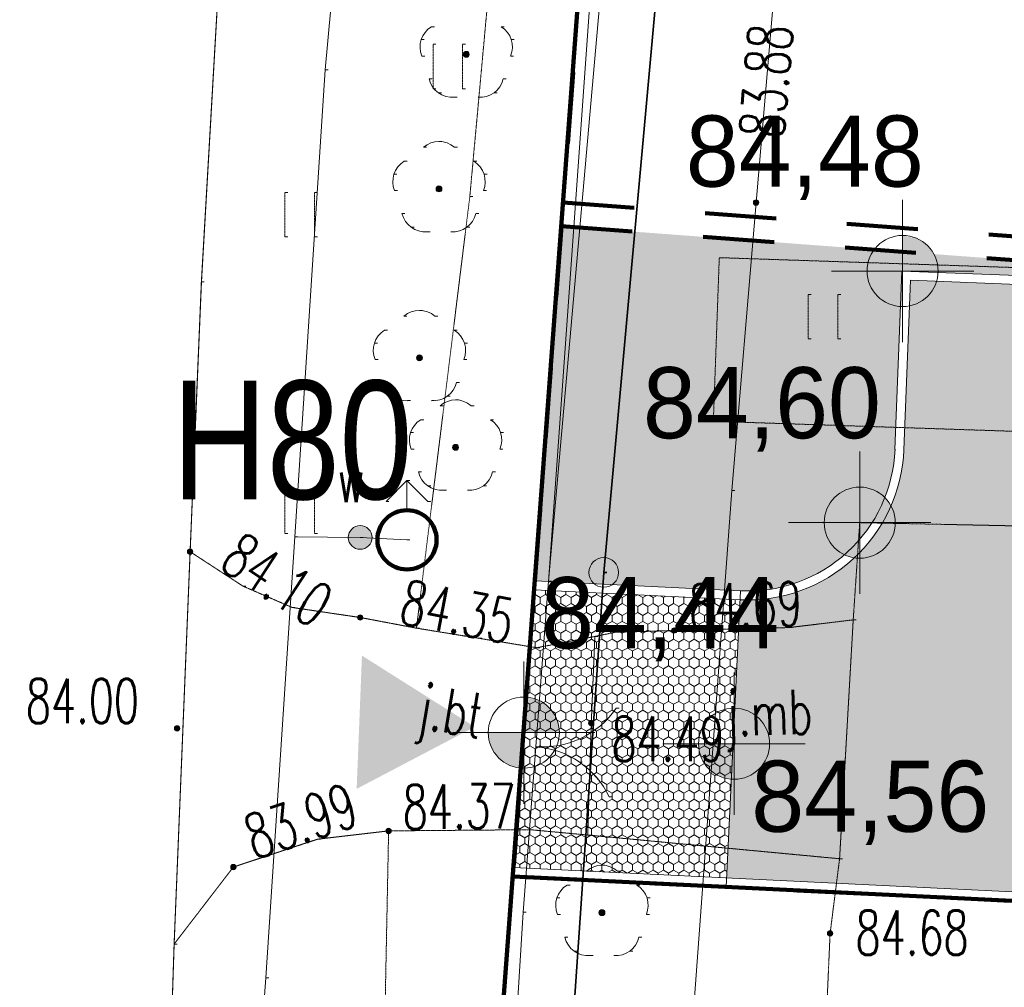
# Model space of a CAD drawing. Extents: x -280518 to 406552, y -27905 to 3675735.
# Tile 8 of 68: x -179824 to -163208, y 85476 to 101800. Entities that reach past the tile are written whole.
import ezdxf

# ---------------------------------------------------------------- set-up
doc = ezdxf.new("R2010")
doc.units = 0
doc.header["$MEASUREMENT"] = 0
for name, pattern in [('L_0_03', [1, 0.5, -0.5]), ('L_0_04', [1.5, 1, -0.5]), ('L_0_06', [2, 1.5, -0.5]), ('Long Dashed', [2400, 1200, -1200])]:
    doc.linetypes.add(name, pattern=pattern)
for name, color, linetype, lineweight in [('0_Nr_Pióra__7', 7, 'Continuous', 13), ('Arch drogi_Nr_Pióra__21', 7, 'Continuous', 9), ('ARCH MAPA RUSINOWO_Nr_Pióra__60', 230, 'Continuous', 211), ('Arch opisy_Nr_Pióra__80', 3, 'Continuous', 211), ('arch wypelnienia_Nr_Pióra__80', 3, 'Continuous', 211), ('brama_Nr_Pióra__7', 7, 'Continuous', 13), ('drzewo_lisciaste_Nr_Pióra__7', 7, 'Continuous', 13), ('hydrant_Nr_Pióra__7', 7, 'Continuous', 13), ('INWENT RZĘDNE_Nr_Pióra__21', 7, 'Continuous', 9), ('jezdnia_Atr17_Nr_Pióra__7', 7, 'Continuous', 13), ('jezdnia_Nr_Pióra__7', 7, 'Continuous', 13), ('kraweznik_Nr_Pióra__7', 7, 'Continuous', 13), ('ogr_Nr_Pióra__7', 7, 'Continuous', 13), ('ogrodzenie_trwale_Nr_Pióra__7', 7, 'Continuous', 13), ('pikieta_sztuczna_Atr2_Nr_Pióra__7', 7, 'Continuous', 13), ('pikieta_sztuczna_Nr_Pióra__7', 7, 'Continuous', 13), ('plac_sportowy_Nr_Pióra__7', 7, 'Continuous', 13), ('przewod_telekomunikacyjny_napowietrzny_Nr_Pióra__30', 134, 'Continuous', 35), ('przewod_telekomunikacyjny_podziemny_Nr_Pióra__7', 7, 'Continuous', 13), ('przewod_wodociagowy_Nr_Pióra__7', 7, 'Continuous', 13), ('rzedna_Atr2_Nr_Pióra__7', 7, 'Continuous', 13), ('rzedna_Nr_Pióra__7', 7, 'Continuous', 13), ('slup_przewodow_napowietrznych_Nr_Pióra__7', 7, 'Continuous', 13), ('trawnik_Nr_Pióra__7', 7, 'Continuous', 13), ('zasuwa_lub_zawor_Atr17_Nr_Pióra__7', 7, 'Continuous', 13), ('zasuwa_lub_zawor_Nr_Pióra__7', 7, 'Continuous', 13)]:
    doc.layers.add(name, color=color, linetype=linetype, lineweight=lineweight)
for name, color, linetype, lineweight, true_color in [('218_kontur_uzytku_gruntowego_Nr_Pióra__3', 7, 'Continuous', 13, 0xff6600), ('219_dzialka_ewidencyjna_Nr_Pióra__96', 7, 'Continuous', 13, 0x00d59f), ('ARCH MAPA RUSINOWO_Nr_Pióra__58', 7, 'Continuous', 100, 0xdf0000), ('Arch opisy_Nr_Pióra__38', 7, 'Continuous', 211, 0xe3b979), ('arch wypelnienia_Nr_Pióra__102', 7, 'Continuous', 9, 0xcccccc), ('arch wypelnienia_Nr_Pióra__22', 7, 'Continuous', 9, 0x7f7f7f), ('arch wypelnienia_Nr_Pióra__4', 7, 'Continuous', 9, 0x029e21)]:
    doc.layers.add(name, color=color, linetype=linetype, lineweight=lineweight, true_color=true_color)
doc.layers.add('INWENT RZĘDNE', color=7, linetype='Continuous')
doc.styles.add('GENERATED_STYLE_4', font='txt')
doc.styles.add('GENERATED_STYLE_5', font='arial.ttf')
doc.styles.add('GENERATED_STYLE_9', font='Simplex.shx', dxfattribs={"bigfont": 'BIGFONT.SHX'})
doc.linetypes.add('L_0_15_SHX', pattern='A,0,[2,Rusinowo ZAGOSPODAROWANIE1.Shx,S=7.5,R=0,X=0,Y=0],-7.5,0', length=7.5)
doc.linetypes.add('L_0_B0_SHX', pattern='A,0,[3,Rusinowo ZAGOSPODAROWANIE1.Shx,S=15,R=0,X=0,Y=0],-15,0', length=15)

# ---------------------------------------------------------------- blocks, each defined once
blk = doc.blocks.new('Koty wysokościowe_43', base_point=(-171317, 89773))
at = {"layer": 'INWENT RZĘDNE_Nr_Pióra__21', "linetype": 'Continuous'}
for points in [[(-171317, 89773), (-170717, 89773), (-170762, 90002), (-170892, 90197), (-171087, 90327), (-171317, 90373)], [(-171317, 89773), (-171917, 89773), (-171871, 89543), (-171741, 89349), (-171546, 89218), (-171317, 89173)]]:
    blk.add_hatch(color=256, dxfattribs=at).paths.add_polyline_path(points, flags=0)
for p, q in [((-171317, 88573), (-171317, 90973)), ((-172517, 89773), (-170117, 89773))]:
    blk.add_line(p, q, dxfattribs=at)
blk.add_circle((-171317, 89773), 600, dxfattribs=at)
at = {"layer": 'INWENT RZĘDNE_Nr_Pióra__21', "insert": (-171025, 90973), "char_height": 1200, "attachment_point": 7, "style": 'GENERATED_STYLE_4'}
blk.add_mtext('{84,44}', dxfattribs=at)
blk = doc.blocks.new('Koty wysokościowe_44', base_point=(-167769, 89585))
at = {"layer": 'INWENT RZĘDNE_Nr_Pióra__21', "linetype": 'Continuous'}
for points in [[(-167769, 89585), (-167169, 89585), (-167214, 89814), (-167345, 90009), (-167539, 90139), (-167769, 90185)], [(-167769, 89585), (-168369, 89585), (-168323, 89355), (-168193, 89161), (-167998, 89031), (-167769, 88985)]]:
    blk.add_hatch(color=256, dxfattribs=at).paths.add_polyline_path(points, flags=0)
for p, q in [((-167769, 88385), (-167769, 90785)), ((-168969, 89585), (-166569, 89585))]:
    blk.add_line(p, q, dxfattribs=at)
blk.add_circle((-167769, 89585), 600, dxfattribs=at)
at = {"layer": 'INWENT RZĘDNE_Nr_Pióra__21', "insert": (-167478, 87877), "char_height": 1200, "attachment_point": 7, "style": 'GENERATED_STYLE_4'}
blk.add_mtext('{84,56}', dxfattribs=at)
blk = doc.blocks.new('Koty wysokościowe_47', base_point=(-165648, 93315))
at = {"layer": 'INWENT RZĘDNE_Nr_Pióra__21', "linetype": 'Continuous'}
for points in [[(-165648, 93315), (-165048, 93315), (-165093, 93545), (-165223, 93739), (-165418, 93869), (-165648, 93915)], [(-165648, 93315), (-166248, 93315), (-166202, 93086), (-166072, 92891), (-165877, 92761), (-165648, 92715)]]:
    blk.add_hatch(color=256, dxfattribs=at).paths.add_polyline_path(points, flags=0)
for p, q in [((-165648, 92115), (-165648, 94515)), ((-166848, 93315), (-164448, 93315))]:
    blk.add_line(p, q, dxfattribs=at)
blk.add_circle((-165648, 93315), 600, dxfattribs=at)
at = {"layer": 'INWENT RZĘDNE_Nr_Pióra__21', "insert": (-169306, 94515), "char_height": 1200, "attachment_point": 7, "style": 'GENERATED_STYLE_4'}
blk.add_mtext('{84,60}', dxfattribs=at)
blk = doc.blocks.new('Koty wysokościowe_49', base_point=(-164925, 97560))
at = {"layer": 'INWENT RZĘDNE_Nr_Pióra__21', "linetype": 'Continuous'}
for points in [[(-164925, 97560), (-164325, 97560), (-164371, 97789), (-164501, 97984), (-164696, 98114), (-164925, 98160)], [(-164925, 97560), (-165525, 97560), (-165479, 97330), (-165349, 97135), (-165155, 97005), (-164925, 96960)]]:
    blk.add_hatch(color=256, dxfattribs=at).paths.add_polyline_path(points, flags=0)
for p, q in [((-164925, 96360), (-164925, 98760)), ((-166125, 97560), (-163725, 97560))]:
    blk.add_line(p, q, dxfattribs=at)
blk.add_circle((-164925, 97560), 600, dxfattribs=at)
at = {"layer": 'INWENT RZĘDNE_Nr_Pióra__21', "insert": (-168583, 98760), "char_height": 1200, "attachment_point": 7, "style": 'GENERATED_STYLE_4'}
blk.add_mtext('{84,48}', dxfattribs=at)

msp = doc.modelspace()

# ---------------------------------------------------------------- hatches: boundary and pattern name
at = {"layer": 'arch wypelnienia_Nr_Pióra__102', "linetype": 'Continuous', "lineweight": 0, "true_color": 0x666666}
msp.add_hatch(color=251, dxfattribs=at).paths.add_polyline_path([(-167895, 87320), (-134226, 85682), (-134069, 89679), (-145121, 90217, -0.256988), (-149513, 92956), (-149501, 93264), (-149404, 95762), (-150842, 95818), (-150649, 100754), (-149587, 127934), (-154583, 128129), (-154615, 127330), (-154712, 124831), (-155841, 95954, -0.41376), (-159988, 92113, -0.413472), (-161424, 93670), (-161284, 97267), (-164781, 97404), (-164903, 94546, -0.417012), (-167666, 92014)], flags=0)
at = {"layer": 'arch wypelnienia_Nr_Pióra__22', "linetype": 'Continuous'}
h = msp.add_hatch(dxfattribs=at)
h.set_pattern_fill('Hexagonal', color=256, style=0, pattern_type=2)
h.set_pattern_definition([(90, (0, 0), (-173.20508, 0), [100, -200]), (90, (-86.6, 150), (-173.20508, 0), [100, -200]), (150, (-4e-14, 100), (86.60254, 150), [100, -200]), (150, (-173.2, 100), (86.60254, 150), [100, -200]), (-150, (0, 0), (-86.60254, 150), [100, -200]), (-150, (-173.2, -7e-14), (-86.60254, 150), [100, -200])])
h.paths.add_polyline_path([(-171491, 87495), (-167895, 87320), (-167666, 92014), (-171141, 92184)], flags=0)
at = {"layer": 'arch wypelnienia_Nr_Pióra__4', "linetype": 'Continuous', "lineweight": 0, "true_color": 0x014f10}
msp.add_hatch(color=108, dxfattribs=at).paths.add_polyline_path([(-171130, 92333), (-167659, 92164, 0.417012), (-165053, 94551), (-164925, 97560), (-161128, 97411), (-161275, 93664, 0.414214), (-159978, 92262, 0.414214), (-155991, 95959), (-155139, 117743), (-154868, 124687), (-159864, 124883), (-159755, 127681), (-154759, 127485), (-154727, 128285), (-143086, 127830), (-143176, 125536), (-141117, 125456), (-134732, 125206), (-134723, 125456), (-133823, 125421), (-133822, 125451), (-133322, 125431), (-133318, 125546), (-137298, 125735), (-136418, 152485), (-165958, 147155), (-167118, 146075), (-168671, 125240), (-155203, 124234), (-157213, 97309), (-170683, 98315)], flags=0)
at = {"layer": 'arch wypelnienia_Nr_Pióra__80', "linetype": 'Continuous'}
msp.add_hatch(color=256, dxfattribs=at).paths.add_polyline_path([(-172145, 89870), (-174048, 91072), (-174137, 88824)], flags=0)
at = {"layer": 'drzewo_lisciaste_Nr_Pióra__7', "linetype": 'Continuous'}
for points in [[(-172288, 101165, 1), (-172288, 101265, 1)], [(-172748, 98895, 1), (-172748, 98995, 1)], [(-173078, 96045, 1), (-173078, 96145, 1)], [(-172468, 94535, 1), (-172468, 94635, 1)], [(-169998, 86685, 1), (-169998, 86785, 1)]]:
    msp.add_hatch(color=256, dxfattribs=at).paths.add_polyline_path(points, flags=0)
at = {"layer": 'pikieta_sztuczna_Nr_Pióra__7', "linetype": 'Continuous'}
for points in [[(-176948, 92780, 1), (-176948, 92870, 1)], [(-174078, 91670, 1), (-174078, 91760, 1)], [(-168778, 91450, 1), (-168778, 91540, 1)], [(-177168, 89800, 1), (-177168, 89890, 1)], [(-170178, 89890, 1), (-170178, 89980, 1)], [(-173598, 88070, 1), (-173598, 88160, 1)], [(-176218, 87460, 1), (-176218, 87550, 1)], [(-166148, 86340, 1), (-166148, 86430, 1)]]:
    msp.add_hatch(color=256, dxfattribs=at).paths.add_polyline_path(points, flags=0)
at = {"layer": 'rzedna_Nr_Pióra__7', "linetype": 'Continuous'}
msp.add_hatch(color=256, dxfattribs=at).paths.add_polyline_path([(-167398, 98670, 1), (-167398, 98760, 1)], flags=0)
at = {"layer": 'zasuwa_lub_zawor_Nr_Pióra__7', "linetype": 'Continuous'}
msp.add_hatch(color=256, dxfattribs=at).paths.add_polyline_path([(-174078, 92865, 1), (-174078, 93265, 1)], flags=0)

# ---------------------------------------------------------------- linework, layer by layer
at = {"layer": '0_Nr_Pióra__7', "linetype": 'Continuous'}
for p, q in [((-172875, 101681), (-172825, 101681)), ((-171700, 101681), (-171650, 101681)), ((-173048, 101463), (-172998, 101463)), ((-172849, 101384), (-172799, 101384)), ((-172349, 101384), (-172299, 101384)), ((-171527, 101463), (-171477, 101463)), ((-172288, 101215), (-172238, 101215)), ((-173037, 101186), (-172987, 101186)), ((-171538, 101186), (-171488, 101186)), ((-174668, 100955), (-174618, 100955)), ((-172912, 100800), (-172862, 100800)), ((-171663, 100800), (-171613, 100800)), ((-172849, 100634), (-172799, 100634)), ((-172757, 100567), (-172707, 100567)), ((-172349, 100634), (-172299, 100634)), ((-171818, 100567), (-171768, 100567)), ((-172489, 100493), (-172439, 100493)), ((-172087, 100493), (-172037, 100493)), ((-172748, 99745), (-172698, 99745)), ((-173009, 99648), (-172959, 99648)), ((-172487, 99648), (-172437, 99648)), ((-173335, 99411), (-173285, 99411)), ((-172160, 99411), (-172110, 99411)), ((-173508, 99193), (-173458, 99193)), ((-171987, 99193), (-171937, 99193)), ((-175349, 98884), (-175299, 98884)), ((-174849, 98884), (-174799, 98884)), ((-173497, 98916), (-173447, 98916)), ((-172748, 98945), (-172698, 98945)), ((-171998, 98916), (-171948, 98916)), ((-172228, 98815), (-172178, 98815)), ((-167398, 98715), (-167348, 98715)), ((-167398, 98715), (-167348, 98715)), ((-173372, 98530), (-173322, 98530)), ((-172123, 98530), (-172073, 98530)), ((-173217, 98297), (-173167, 98297)), ((-172949, 98223), (-172899, 98223)), ((-172547, 98223), (-172497, 98223)), ((-172278, 98297), (-172228, 98297)), ((-175349, 98134), (-175299, 98134)), ((-174849, 98134), (-174799, 98134)), ((-168018, 97785), (-167968, 97785)), ((-176758, 97375), (-176708, 97375)), ((-166519, 97164), (-166469, 97164)), ((-166019, 97164), (-165969, 97164)), ((-173078, 96895), (-173028, 96895)), ((-173339, 96798), (-173289, 96798)), ((-172817, 96798), (-172767, 96798)), ((-173665, 96561), (-173615, 96561)), ((-172490, 96561), (-172440, 96561)), ((-166519, 96414), (-166469, 96414)), ((-166019, 96414), (-165969, 96414)), ((-173838, 96343), (-173788, 96343)), ((-172317, 96343), (-172267, 96343)), ((-173827, 96066), (-173777, 96066)), ((-173078, 96095), (-173028, 96095)), ((-172328, 96066), (-172278, 96066)), ((-173702, 95680), (-173652, 95680)), ((-172453, 95680), (-172403, 95680)), ((-173547, 95447), (-173497, 95447)), ((-173279, 95373), (-173229, 95373)), ((-172877, 95373), (-172827, 95373)), ((-172608, 95447), (-172558, 95447)), ((-172468, 95385), (-172418, 95385)), ((-172729, 95288), (-172679, 95288)), ((-172207, 95288), (-172157, 95288)), ((-173055, 95051), (-173005, 95051)), ((-171880, 95051), (-171830, 95051)), ((-168118, 95025), (-168068, 95025)), ((-173228, 94833), (-173178, 94833)), ((-171707, 94833), (-171657, 94833)), ((-173217, 94556), (-173167, 94556)), ((-172468, 94585), (-172418, 94585)), ((-171718, 94556), (-171668, 94556)), ((-173092, 94170), (-173042, 94170)), ((-171843, 94170), (-171793, 94170)), ((-175349, 93884), (-175299, 93884)), ((-174849, 93884), (-174799, 93884)), ((-173288, 94025), (-173238, 94025)), ((-172937, 93937), (-172887, 93937)), ((-171998, 93937), (-171948, 93937)), ((-172669, 93863), (-172619, 93863)), ((-172267, 93863), (-172217, 93863)), ((-167808, 93855), (-167758, 93855)), ((-173642, 93671), (-173592, 93671)), ((-172934, 93671), (-172884, 93671)), ((-173288, 93525), (-173238, 93525)), ((-165648, 93315), (-165598, 93315)), ((-175349, 93134), (-175299, 93134)), ((-175178, 93075), (-175128, 93075)), ((-174849, 93134), (-174799, 93134)), ((-174078, 93065), (-174028, 93065)), ((-174078, 93065), (-174028, 93065)), ((-173288, 93025), (-173238, 93025)), ((-173288, 93025), (-173238, 93025)), ((-176948, 92825), (-176898, 92825)), ((-176948, 92825), (-176898, 92825)), ((-169968, 92475), (-169918, 92475)), ((-176058, 92245), (-176008, 92245)), ((-170898, 92325), (-170848, 92325)), ((-170898, 92314), (-170848, 92314)), ((-175228, 91885), (-175178, 91885)), ((-174078, 91715), (-174028, 91715)), ((-174078, 91715), (-174028, 91715)), ((-165758, 91675), (-165708, 91675)), ((-173128, 91535), (-173078, 91535)), ((-170118, 91395), (-170068, 91395)), ((-169778, 91465), (-169728, 91465)), ((-168778, 91495), (-168728, 91495)), ((-168778, 91495), (-168728, 91495)), ((-166838, 91545), (-166788, 91545)), ((-172076, 91364), (-172026, 91364)), ((-171098, 91205), (-171048, 91205)), ((-169760, 90183), (-169710, 90183)), ((-170178, 89935), (-170128, 89935)), ((-170178, 89935), (-170128, 89935)), ((-177168, 89845), (-177118, 89845)), ((-170349, 89678), (-170299, 89678)), ((-171113, 89535), (-171063, 89535)), ((-170380, 89277), (-170330, 89277)), ((-169875, 88688), (-169825, 88688)), ((-173598, 88115), (-173548, 88115)), ((-173598, 88115), (-173548, 88115)), ((-171208, 88135), (-171158, 88135)), ((-174798, 87975), (-174748, 87975)), ((-170238, 88045), (-170188, 88045)), ((-165988, 87645), (-165938, 87645)), ((-176218, 87505), (-176168, 87505)), ((-176218, 87505), (-176168, 87505)), ((-170259, 87438), (-170209, 87438)), ((-169998, 87535), (-169948, 87535)), ((-169737, 87438), (-169687, 87438)), ((-170585, 87201), (-170535, 87201)), ((-169410, 87201), (-169360, 87201)), ((-170758, 86983), (-170708, 86983)), ((-169237, 86983), (-169187, 86983)), ((-171328, 86745), (-171278, 86745)), ((-169998, 86735), (-169948, 86735)), ((-170747, 86706), (-170697, 86706)), ((-169248, 86706), (-169198, 86706)), ((-170622, 86320), (-170572, 86320)), ((-169373, 86320), (-169323, 86320)), ((-166148, 86385), (-166098, 86385)), ((-177218, 86205), (-177168, 86205)), ((-170467, 86087), (-170417, 86087)), ((-169528, 86087), (-169478, 86087)), ((-170199, 86013), (-170149, 86013)), ((-169797, 86013), (-169747, 86013)), ((-175668, 85635), (-175618, 85635))]:
    msp.add_line(p, q, dxfattribs=at)
at = {"layer": '218_kontur_uzytku_gruntowego_Nr_Pióra__3', "linetype": 'L_0_03', "flags": 128}
for points in [[(-167118, 146075), (-171498, 87345)], [(-171498, 87345), (-167118, 146075)], [(-171498, 87345), (-174608, 45745)], [(-174608, 45745), (-171498, 87345)], [(-117028, 84695), (-171498, 87345)], [(-171498, 87345), (-117028, 84695)]]:
    msp.add_lwpolyline(points, dxfattribs=at)
at = {"layer": '219_dzialka_ewidencyjna_Nr_Pióra__96', "linetype": 'Continuous', "flags": 128}
for points in [[(-167118, 146075), (-171498, 87345)], [(-174608, 45745), (-171498, 87345)], [(-171498, 87345), (-117028, 84695)]]:
    msp.add_lwpolyline(points, dxfattribs=at)
at = {"layer": 'Arch drogi_Nr_Pióra__21', "linetype": 'Continuous'}
for p, q in [((-165053, 94551), (-164935, 97560)), ((-161138, 97412), (-164935, 97560)), ((-164903, 94546), (-164791, 97404)), ((-161294, 97267), (-164791, 97404)), ((-167659, 92164), (-171130, 92333)), ((-167666, 92014), (-171141, 92184)), ((-167659, 92164), (-167902, 87170)), ((-134226, 85682), (-171491, 87495)), ((-134082, 85525), (-171502, 87345))]:
    msp.add_line(p, q, dxfattribs=at)
for radius in [2637, 2487]:
    msp.add_arc((-167538, 94649), radius, 267.2147, 357.7616, dxfattribs=at)
at = {"layer": 'ARCH MAPA RUSINOWO_Nr_Pióra__58', "linetype": 'Continuous'}
msp.add_circle((-173288, 93025), 500, dxfattribs=at)
at = {"layer": 'ARCH MAPA RUSINOWO_Nr_Pióra__60', "linetype": 'Continuous', "flags": 128}
for points in [[(-172900, 68619), (-167118, 146075)], [(-118811, 73694), (-117011, 84694), (-171502, 87345)]]:
    msp.add_lwpolyline(points, dxfattribs=at)
at = {"layer": 'Arch opisy_Nr_Pióra__38', "linetype": 'Long Dashed'}
for p, q in [((-168701, 124841), (-170650, 98714)), ((-170650, 98714), (-157582, 97738))]:
    msp.add_line(p, q, dxfattribs=at)
at = {"layer": 'Arch opisy_Nr_Pióra__80', "linetype": 'Long Dashed'}
for p, q in [((-170683, 98315), (-171502, 87345)), ((-170683, 98315), (-157213, 97309)), ((-171502, 87345), (-107039, 84209))]:
    msp.add_line(p, q, dxfattribs=at)
at = {"layer": 'brama_Nr_Pióra__7', "linetype": 'Continuous'}
msp.add_line((-170898, 92325), (-171328, 86745), dxfattribs=at)
for centre, start, end in [((-170997, 91031), 265.593, 325.593), ((-170997, 91031), 265.59, 325.6084), ((-171228, 88040), 25.593, 85.593), ((-171228, 88040), 25.5716, 85.59)]:
    msp.add_arc(centre, 1500, start, end, dxfattribs=at)
at = {"layer": 'drzewo_lisciaste_Nr_Pióra__7', "linetype": 'Continuous'}
for centre in [(-172288, 101215), (-172748, 98945), (-173078, 96095), (-172468, 94585), (-169998, 86735)]:
    msp.add_circle(centre, 50, dxfattribs=at)
for centre, start, end in [((-172668, 101339), 121.308, 202.548), ((-171908, 101339), 337.452, 58.692), ((-172523, 100891), 193.221, 274.871), ((-172053, 100891), 265.129, 346.779), ((-172748, 99345), 49.272, 130.728), ((-173128, 99069), 121.308, 202.548), ((-172368, 99069), 337.452, 58.692), ((-172983, 98621), 193.221, 274.871), ((-172513, 98621), 265.129, 346.779), ((-173078, 96495), 49.272, 130.728), ((-173458, 96219), 121.308, 202.548), ((-172698, 96219), 337.452, 58.692), ((-173313, 95771), 193.221, 274.871), ((-172843, 95771), 265.129, 346.779), ((-172468, 94985), 49.272, 130.728), ((-172848, 94709), 121.308, 202.548), ((-172088, 94709), 337.452, 58.692), ((-172703, 94261), 193.221, 274.871), ((-172233, 94261), 265.129, 346.779), ((-169998, 87135), 49.272, 130.728), ((-170378, 86859), 121.308, 202.548), ((-169618, 86859), 337.452, 58.692), ((-170233, 86411), 193.221, 274.871), ((-169763, 86411), 265.129, 346.779)]:
    msp.add_arc(centre, 400, start, end, dxfattribs=at)
at = {"layer": 'hydrant_Nr_Pióra__7', "linetype": 'Continuous', "flags": 128}
for points in [[(-173642, 93671), (-173288, 94025)], [(-173288, 93525), (-173288, 94025)], [(-172934, 93671), (-173288, 94025)]]:
    msp.add_lwpolyline(points, dxfattribs=at)
at = {"layer": 'hydrant_Nr_Pióra__7', "linetype": 'Continuous'}
msp.add_circle((-173288, 93025), 500, dxfattribs=at)
at = {"layer": 'jezdnia_Nr_Pióra__7', "linetype": 'L_0_06', "flags": 128}
for points in [[(285352, 2827935), (277562, 2810715), (271372, 2796145), (261312, 2773715), (249882, 2748165), (248142, 2743375), (242242, 2730355), (233542, 2711115), (225782, 2693815), (216222, 2672415), (206472, 2651165), (189432, 2612485), (187482, 2608135), (184972, 2602115), (182542, 2597365), (177212, 2585275), (170622, 2570005), (165402, 2558665), (157832, 2541405), (155702, 2536775), (151672, 2527605), (145522, 2513615), (142562, 2507015), (140832, 2503265), (142412, 2501085), (141472, 2498445), (138422, 2497425), (134132, 2487705), (129372, 2477255), (128222, 2474565), (124972, 2466885), (117012, 2449375), (106352, 2424875), (104282, 2419625), (103902, 2418795), (99702, 2409535), (95562, 2399875), (87642, 2381835), (82852, 2370845), (77642, 2359275), (68622, 2339005), (62252, 2325005), (55272, 2309035), (49802, 2296505), (46682, 2289075), (39172, 2272255), (34312, 2260185), (31102, 2253365), (26382, 2242235), (21982, 2232225), (18742, 2225015), (13412, 2213415), (10552, 2207355), (2192, 2188925), (-4218, 2175165), (-10418, 2159675), (-12378, 2155195), (-18418, 2141345), (-24688, 2127295), (-25728, 2124725), (-29108, 2114615), (-32478, 2104965), (-33338, 2100765), (-34758, 2094245), (-35368, 2091235), (-35858, 2087735), (-37248, 2077715), (-38488, 2062955), (-40488, 2042055), (-41868, 2026495), (-43328, 2008685), (-44998, 1988755), (-45958, 1975605), (-46308, 1969295), (-47148, 1959485), (-47728, 1954085), (-48898, 1937665), (-49328, 1931645), (-49798, 1925185), (-50978, 1911725), (-51928, 1901785), (-52498, 1895505), (-52638, 1893275), (-54288, 1873965), (-55778, 1857715), (-57198, 1842625), (-59548, 1816765), (-60868, 1801635), (-61588, 1792535), (-62358, 1783205), (-63628, 1767595), (-65018, 1750515), (-65858, 1739665), (-67078, 1724375), (-68348, 1706765), (-68968, 1698255), (-67998, 1697735), (-66158, 1696755), (-66288, 1693695), (-69368, 1693025), (-70898, 1673905), (-71818, 1663695), (-72908, 1651065), (-71818, 1650255), (-68838, 1648015), (-69208, 1644125), (-72428, 1642245), (-73588, 1641565), (-74038, 1632565), (-75068, 1620985), (-75888, 1610175), (-76148, 1606825), (-76458, 1603125), (-77668, 1588945), (-78928, 1574165), (-80628, 1555625), (-83468, 1524215), (-85288, 1497555), (-87588, 1468095), (-91208, 1427565), (-93468, 1401895), (-93858, 1397345), (-93858, 1395575), (-94378, 1368255), (-95148, 1330855), (-96058, 1285265), (-96178, 1279615), (-96828, 1254745), (-97018, 1246705), (-96978, 1243575), (-97168, 1225315), (-97508, 1199625), (-98018, 1187925), (-98038, 1187505), (-98798, 1149585), (-98778, 1148245), (-98868, 1140885), (-98858, 1139475), (-99298, 1129975), (-99438, 1123185), (-100028, 1089835), (-100548, 1068305), (-101018, 1046555), (-101018, 1038645), (-101638, 1027035), (-101968, 1016095), (-102708, 1001885), (-103248, 986485), (-103678, 964745), (-103958, 952075), (-105108, 913625), (-105848, 887645), (-106408, 875755), (-108328, 812425), (-110168, 762165), (-110708, 746275), (-112098, 702445), (-113088, 666595), (-113868, 644795), (-115078, 614545), (-115588, 602865), (-115768, 595095), (-116088, 574855), (-116458, 565835), (-117318, 547885), (-117918, 530015), (-118718, 508845), (-119868, 489945), (-120688, 473315), (-122838, 459495), (-126088, 437525), (-129278, 416565), (-131178, 404385), (-133128, 390885), (-135398, 375905), (-137238, 363925), (-138928, 353525), (-140648, 342455), (-142618, 329865), (-143958, 321975), (-144998, 315285), (-147298, 299535), (-149478, 285165), (-151078, 274965), (-152408, 266605), (-154808, 252685), (-157028, 239535), (-158888, 227805), (-159698, 222255), (-162618, 207805), (-163618, 199855), (-166508, 181855), (-168868, 166415), (-170548, 155795), (-171328, 153835), (-171518, 152625), (-172568, 142445), (-172928, 138825), (-174568, 124875), (-176058, 109515), (-176758, 97375), (-176948, 92825), (-177218, 86205), (-177478, 78255), (-177738, 71655), (-178068, 63225), (-178408, 47705), (-178738, 31525), (-178848, 17605), (-178908, 2015), (-179198, -2285), (-178748, -5785), (-177408, -9745), (-174668, -13735), (-170858, -16295), (-189708, -11695), (-188628, -10625), (-187558, -9075), (-186548, -6185), (-185638, -1895), (-185198, 5835), (-185028, 15845), (-184718, 26615), (-184578, 39355), (-183978, 54135), (-183408, 68005), (-182638, 84115), (-182098, 97175), (-181538, 107115), (-181438, 108665), (-181418, 109075), (-180458, 117875), (-179328, 132325), (-178658, 138785), (-176668, 153635), (-175888, 155595), (-174208, 166215), (-171848, 181655), (-168958, 199655), (-167958, 207605), (-165038, 222055), (-164228, 227605), (-162368, 239335), (-160148, 252485), (-157748, 266405), (-156418, 274765), (-154818, 284965), (-152638, 299335), (-150338, 315085), (-147958, 329665), (-145988, 342255), (-144268, 353325), (-142578, 363725), (-140738, 375705), (-138468, 390685), (-136518, 404185), (-134508, 417385), (-132358, 429425), (-131088, 438045), (-129248, 450125), (-128088, 459485), (-126408, 470305), (-125758, 481125), (-124888, 493635), (-124018, 509495), (-123388, 521235), (-122978, 533825), (-122558, 547795), (-121798, 565635), (-121428, 574655), (-120318, 603055), (-120218, 605595), (-117878, 680105), (-116668, 721455), (-116238, 735805), (-114288, 791095), (-113008, 826295), (-111828, 861685), (-110948, 887905), (-110808, 892095), (-110198, 910515), (-108978, 942695), (-108398, 967385), (-107478, 997945), (-110078, 1000735), (-110018, 1003855), (-107458, 1006055), (-106518, 1042845), (-106128, 1075235), (-105678, 1083985), (-105328, 1099825), (-105278, 1116265), (-105058, 1129985), (-104958, 1141335), (-104628, 1154485), (-104128, 1166615), (-103998, 1169725), (-103698, 1177155), (-103308, 1186965), (-102678, 1202465), (-102558, 1204995), (-102208, 1223815), (-101778, 1242105), (-101808, 1246065), (-101768, 1249565), (-101578, 1259515), (-101208, 1283065), (-100978, 1304485), (-100688, 1320605), (-100388, 1334815), (-100168, 1356825), (-99438, 1379165), (-99128, 1387805), (-98918, 1393495), (-98958, 1398255), (-97928, 1409905), (-95518, 1435485), (-93868, 1454415), (-92328, 1472725), (-90368, 1495965), (-88468, 1519805), (-86718, 1540325), (-85308, 1558135), (-84278, 1574405), (-84268, 1574615), (-83358, 1583795), (-82438, 1595745), (-81538, 1606295), (-81108, 1612225), (-79798, 1626805), (-78498, 1641435), (-77258, 1657215), (-76558, 1667145), (-75698, 1679405), (-74578, 1693635), (-72978, 1711465), (-72178, 1721495), (-71218, 1733565), (-70798, 1739565), (-70658, 1741515), (-70498, 1743625), (-69528, 1756105), (-68828, 1765425), (-68158, 1775315), (-66938, 1789605), (-65808, 1801915), (-64918, 1811335), (-66978, 1812415), (-66698, 1815035), (-64458, 1817105), (-64208, 1819525), (-63618, 1826775), (-62818, 1835765), (-61508, 1850405), (-59438, 1872275), (-57548, 1891655), (-57538, 1891835), (-57358, 1894535), (-56918, 1898785), (-55478, 1916905), (-54488, 1929325), (-53288, 1944045), (-51998, 1959975), (-51848, 1963055), (-50228, 1984085), (-48368, 2006245), (-47858, 2012785), (-47528, 2016925), (-46658, 2027645), (-45228, 2047035), (-43258, 2065755), (-42138, 2077455), (-41398, 2086625), (-39838, 2096225), (-39088, 2101665), (-36008, 2111085), (-30918, 2126755), (-28628, 2132085), (-22608, 2145285), (-15308, 2161775), (-7678, 2179785), (-2798, 2190825), (5692, 2210185), (12482, 2225545), (16652, 2234245), (15622, 2235125), (13012, 2237375), (14282, 2239655), (18812, 2238805), (25372, 2253565), (31502, 2267505), (37882, 2282445), (48052, 2305985), (54012, 2319585), (60802, 2335035), (71522, 2359225), (77492, 2372395), (82762, 2384435), (87872, 2395355), (93792, 2408485), (98232, 2418455), (100652, 2424115), (106712, 2439135), (115532, 2458795), (121482, 2471965), (127862, 2486975), (137672, 2509465), (145782, 2527865), (148912, 2534925), (154652, 2547475), (160232, 2560135), (171642, 2586155), (176852, 2597615), (188952, 2625315), (200582, 2651315), (213412, 2680675), (225912, 2709015), (241742, 2744305), (248712, 2760375), (256902, 2778435), (262642, 2791385), (268382, 2805115), (275892, 2822285), (282782, 2838335), (286312, 2845915), (287452, 2848965), (288852, 2853845), (289672, 2857055), (290982, 2863555), (291382, 2868555), (290982, 2875955), (287442, 2886725), (285262, 2894025), (279772, 2911015), (274092, 2928565), (268292, 2946165), (263492, 2960475), (257562, 2978755), (251142, 2999295), (247412, 3011305), (244022, 3012015), (243492, 3014185), (244262, 3015205), (245482, 3016825), (242372, 3025045), (239212, 3033265), (235122, 3046735), (228852, 3065575), (221372, 3087105), (210472, 3118905), (201572, 3145395), (187962, 3186545), (179252, 3212295), (164932, 3255075), (162792, 3261355), (147712, 3305585), (136282, 3339725), (124862, 3373705), (114512, 3404895), (104142, 3435685), (92452, 3469795), (80652, 3505105), (71072, 3534345), (61322, 3563015), (55562, 3580805), (47392, 3605815), (39312, 3629445), (30822, 3654705), (23692, 3675735), (29012, 3672615), (37082, 3648765), (47012, 3619115), (59622, 3581175), (70602, 3548355), (84412, 3507035), (101152, 3456755), (109592, 3432165), (118372, 3405845), (124312, 3388015), (126222, 3382625), (134182, 3358855), (145872, 3324035), (155952, 3293965), (168332, 3257125), (177392, 3230435), (188052, 3199365), (192912, 3184185), (194622, 3179425), (206432, 3143505), (215392, 3117275), (222122, 3097535), (225682, 3087355), (229372, 3076555), (235662, 3058245), (242292, 3038345), (248482, 3020185), (251102, 3012725), (256642, 2995965), (260332, 2984965), (265992, 2968285), (269452, 2958075), (271232, 2953335), (273152, 2947935), (278902, 2930235), (285432, 2910705), (287772, 2903915), (289992, 2896225), (294622, 2881135), (296622, 2868365), (295872, 2863745), (294862, 2857185), (293192, 2850905), (291792, 2846365), (291312, 2844795), (287432, 2834905)], [(-170178, 89935), (-170238, 88045), (-171208, 88135), (-173598, 88115), (-174798, 87975), (-176218, 87505), (-177218, 86205), (-176948, 92825), (-176058, 92245), (-175228, 91885), (-174078, 91715), (-173128, 91535), (-171098, 91205), (-170118, 91395)], [(-169778, 91465), (-168778, 91495), (-166838, 91545), (-165758, 91675), (-165988, 87645), (-170238, 88045), (-170178, 89935), (-170118, 91395)]]:
    msp.add_lwpolyline(points, close=True, dxfattribs=at)
at = {"layer": 'kraweznik_Nr_Pióra__7', "linetype": 'Continuous', "flags": 128}
msp.add_lwpolyline([(-178408, 47705), (-178068, 63225), (-177958, 66335), (-177738, 71655), (-177478, 78255), (-177218, 86205), (-176948, 92825), (-176758, 97375), (-176058, 109515), (-174568, 124875), (-172928, 138825), (-172568, 142445), (-171518, 152625), (-171328, 153835), (-170548, 155795), (-168868, 166415), (-166508, 181855), (-163618, 199855)], dxfattribs=at)
at = {"layer": 'ogr_Nr_Pióra__7', "linetype": 'Continuous', "flags": 128}
msp.add_lwpolyline([(-170898, 92314), (-167392, 141476), (-157522, 143021)], dxfattribs=at)
at = {"layer": 'ogr_Nr_Pióra__7', "linetype": 'L_0_15_SHX', "flags": 128}
msp.add_lwpolyline([(-170898, 92314), (-167392, 141476), (-157522, 143021)], dxfattribs=at)
at = {"layer": 'ogrodzenie_trwale_Nr_Pióra__7', "linetype": 'Continuous'}
msp.add_line((-171328, 86745), (-172198, 72785), dxfattribs=at)
at = {"layer": 'ogrodzenie_trwale_Nr_Pióra__7', "linetype": 'L_0_15_SHX'}
msp.add_line((-171328, 86745), (-172198, 72785), dxfattribs=at)
at = {"layer": 'ogrodzenie_trwale_Nr_Pióra__7', "linetype": 'Continuous', "flags": 128}
msp.add_lwpolyline([(-157498, 143075), (-165538, 141745), (-166528, 141585), (-167338, 131625), (-168808, 115935), (-170898, 92325)], dxfattribs=at)
at = {"layer": 'ogrodzenie_trwale_Nr_Pióra__7', "linetype": 'L_0_15_SHX', "flags": 128}
msp.add_lwpolyline([(-157498, 143075), (-165538, 141745), (-166528, 141585), (-167338, 131625), (-168808, 115935), (-170898, 92325)], dxfattribs=at)
at = {"layer": 'pikieta_sztuczna_Nr_Pióra__7', "linetype": 'Continuous'}
for centre in [(-176948, 92825), (-174078, 91715), (-168778, 91495), (-177168, 89845), (-170178, 89935), (-173598, 88115), (-176218, 87505), (-166148, 86385)]:
    msp.add_circle(centre, 45, dxfattribs=at)
at = {"layer": 'plac_sportowy_Nr_Pióra__7', "linetype": 'L_0_04', "flags": 128}
msp.add_lwpolyline([(-166148, 86385), (-165988, 87645), (-165758, 91675), (-165648, 93315), (-159878, 93195), (-147208, 92975), (-136638, 92885), (-134948, 92925), (-124548, 92885), (-126238, 85325), (-127428, 72605), (-128438, 57985), (-152788, 58375), (-168188, 58645), (-167438, 69505), (-166938, 76315), (-166378, 81215)], close=True, dxfattribs=at)
at = {"layer": 'przewod_telekomunikacyjny_napowietrzny_Nr_Pióra__30', "linetype": 'Continuous'}
for p, q in [((-169968, 92475), (-165548, 141065)), ((-173188, 45435), (-169968, 92475)), ((-169968, 92475), (-169918, 92475)), ((-169968, 92475), (-169918, 92475))]:
    msp.add_line(p, q, dxfattribs=at)
at = {"layer": 'przewod_telekomunikacyjny_napowietrzny_Nr_Pióra__30', "linetype": 'L_0_B0_SHX'}
for p, q in [((-169968, 92475), (-165548, 141065)), ((-173188, 45435), (-169968, 92475))]:
    msp.add_line(p, q, dxfattribs=at)
at = {"layer": 'przewod_telekomunikacyjny_podziemny_Nr_Pióra__7', "linetype": 'Continuous', "flags": 128}
msp.add_lwpolyline([(-165548, 141065), (-166868, 128405), (-165448, 127575), (-166538, 108725), (-167398, 98715), (-167808, 93855), (-168678, 82015), (-170208, 73405), (-171408, 60305), (-172648, 49255), (-171598, 47195), (-170148, 45825), (-170248, 43765), (-171058, 40975), (-170538, 32545), (-167778, 23495), (-168618, 22795)], dxfattribs=at)
at = {"layer": 'przewod_wodociagowy_Nr_Pióra__7', "linetype": 'Continuous', "flags": 128}
for points in [[(-190318, 138705), (-184778, 138295), (-176358, 137275), (-171048, 136625), (-172438, 127515), (-173508, 113575), (-174668, 100955), (-175178, 93075), (-175668, 85635), (-176758, 70945), (-177368, 60475), (-177988, 43605), (-164548, 45915), (-140538, 49965), (-125218, 52425), (-111668, 53985), (-97248, 55535), (-98008, 31975), (-98518, 16685)], [(-175178, 93075), (-174078, 93065), (-173288, 93025)]]:
    msp.add_lwpolyline(points, dxfattribs=at)
at = {"layer": 'rzedna_Nr_Pióra__7', "linetype": 'Continuous'}
msp.add_circle((-167398, 98715), 45, dxfattribs=at)
at = {"layer": 'slup_przewodow_napowietrznych_Nr_Pióra__7', "linetype": 'Continuous'}
msp.add_circle((-169968, 92475), 250, dxfattribs=at)
at = {"layer": 'trawnik_Nr_Pióra__7', "linetype": 'L_0_03', "flags": 128}
for points in [[(-174568, 124875), (-172928, 138825), (-172568, 142445), (-168938, 144535), (-168738, 144085), (-169848, 129675), (-170598, 118975), (-171258, 109395), (-172228, 98815), (-173128, 91535), (-174078, 91715), (-175228, 91885), (-176058, 92245), (-176948, 92825), (-176758, 97375), (-176058, 109515)], [(-161728, 97575), (-161828, 94815), (-168118, 95025), (-168018, 97785)], [(-176048, 66355), (-176698, 66345), (-176728, 67635), (-177738, 71655), (-177478, 78255), (-177218, 86205), (-176218, 87505), (-174798, 87975), (-173598, 88115), (-173908, 72525), (-174038, 69225), (-174328, 66505)]]:
    msp.add_lwpolyline(points, close=True, dxfattribs=at)
for points in [[(-172849, 100634), (-172849, 101384)], [(-172349, 100634), (-172349, 101384)], [(-175349, 98134), (-175349, 98884)], [(-174849, 98134), (-174849, 98884)], [(-166519, 96414), (-166519, 97164)], [(-166019, 96414), (-166019, 97164)], [(-175349, 93134), (-175349, 93884)], [(-174849, 93134), (-174849, 93884)]]:
    msp.add_lwpolyline(points, dxfattribs=at)
at = {"layer": 'zasuwa_lub_zawor_Nr_Pióra__7', "linetype": 'Continuous'}
msp.add_circle((-174078, 93065), 200, dxfattribs=at)

# ---------------------------------------------------------------- block references
at = {"layer": 'INWENT RZĘDNE'}
for name, p in [('Koty wysokościowe_49', (-164925, 97560)), ('Koty wysokościowe_47', (-165648, 93315)), ('Koty wysokościowe_43', (-171317, 89773)), ('Koty wysokościowe_44', (-167769, 89585))]:
    msp.add_blockref(name, p, dxfattribs=at)

# ---------------------------------------------------------------- texts
at = {"layer": 'ARCH MAPA RUSINOWO_Nr_Pióra__58', "linetype": 'Continuous', "insert": (-177246, 95711), "char_height": 2000, "attachment_point": 1, "style": 'GENERATED_STYLE_5'}
msp.add_mtext('{\\W0.790000x;H80}', dxfattribs=at)
at = {"layer": 'jezdnia_Atr17_Nr_Pióra__7', "linetype": 'Continuous', "char_height": 750, "attachment_point": 1, "style": 'GENERATED_STYLE_9'}
for s, insert, rotation in [('{\\W0.660000x;j.bt}', (-173018, 90594), 350.8), ('{\\W0.660000x;j.mb}', (-167921, 90465), 1.5)]:
    msp.add_mtext(s, dxfattribs=dict(at, insert=insert, rotation=rotation))
at = {"layer": 'pikieta_sztuczna_Atr2_Nr_Pióra__7', "linetype": 'Continuous', "char_height": 750, "attachment_point": 1, "style": 'GENERATED_STYLE_9'}
for s, insert, rotation in [('{\\W0.660000x;84.10}', (-176072, 93186), 326.9), ('{\\W0.660000x;84.35}', (-173306, 92358), 349.3), ('{\\W0.660000x;84.69}', (-168539, 92274), 1.5), ('{\\W0.660000x;84.37}', (-173365, 88892), 0.5), ('{\\W0.660000x;83.99}', (-176102, 88339), 18.3)]:
    msp.add_mtext(s, dxfattribs=dict(at, insert=insert, rotation=rotation))
for s, insert in [('{\\W0.660000x;84.00}', (-179719, 90682)), ('{\\W0.660000x;84.49}', (-169839, 90042)), ('{\\W0.660000x;84.68}', (-165719, 86772))]:
    msp.add_mtext(s, dxfattribs=dict(at, insert=insert))
at = {"layer": 'rzedna_Atr2_Nr_Pióra__7', "linetype": 'Continuous', "insert": (-167680, 99846), "char_height": 750, "attachment_point": 1, "rotation": 85.1, "style": 'GENERATED_STYLE_9'}
msp.add_mtext('{\\W0.660000x;83.88}', dxfattribs=at)
at = {"layer": 'zasuwa_lub_zawor_Atr17_Nr_Pióra__7', "linetype": 'Continuous', "insert": (-174463, 94409), "char_height": 750, "attachment_point": 1, "style": 'GENERATED_STYLE_9'}
msp.add_mtext('{\\W0.660000x;w}', dxfattribs=at)

doc.saveas('drawing.dxf')
